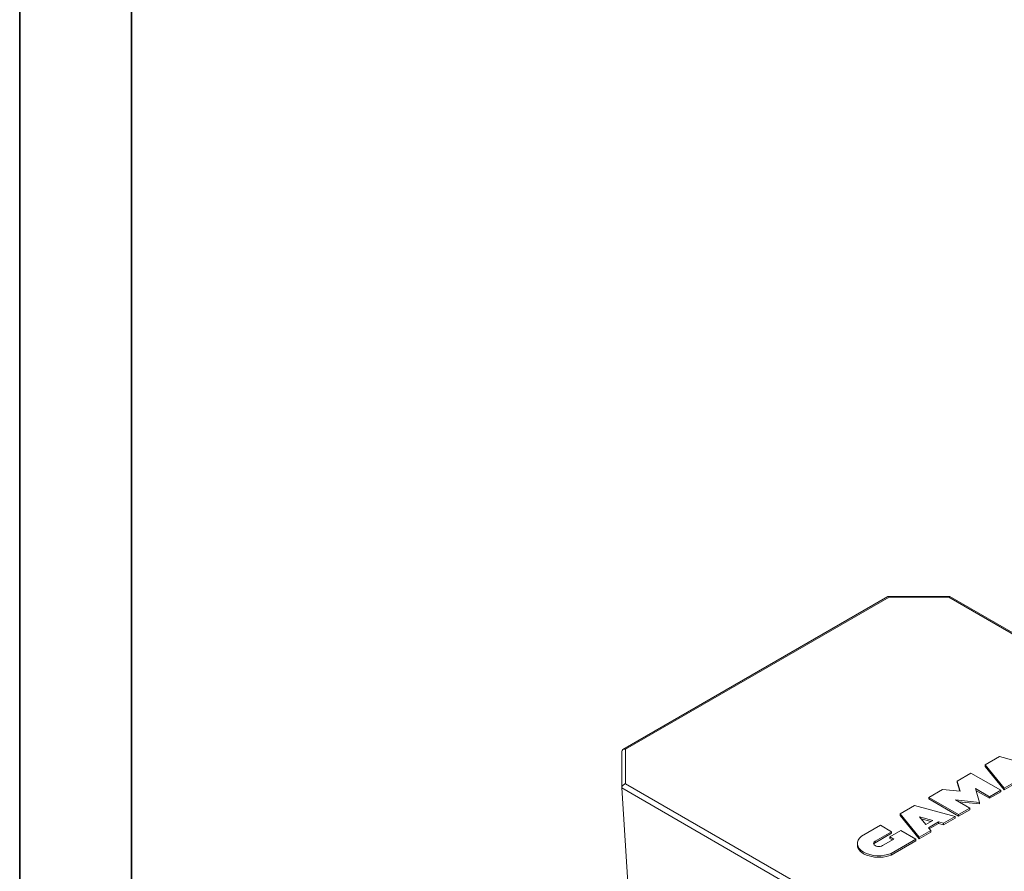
# Model space of a CAD drawing. Header units: millimetres. Extents: x -2784 to 2012, y -1738 to 1577.
# Tile 4 of 25: x -2784 to -2276, y -933 to -493. Entities that reach past the tile are written whole.
import ezdxf

# ---------------------------------------------------------------- set-up
doc = ezdxf.new("R2010")
doc.units = ezdxf.units.MM
doc.linetypes.add('AM_ISO02W050', pattern=[7.5, 6, -1.5])
doc.linetypes.add('AM_ISO02W050x2', pattern=[3.75, 3, -0.75])
for name, color, linetype, lineweight in [('AM_3', 6, 'AM_ISO02W050', 13), ('AM_6', 2, 'Continuous', 35), ('AM_VIS', 7, 'Continuous', 20)]:
    doc.layers.add(name, color=color, linetype=linetype, lineweight=lineweight)

# ---------------------------------------------------------------- blocks, each defined once
blk = doc.blocks.new('YENI CERCEVE A3 (ANTETSİZ)')
at = {"layer": 'AM_6'}
for p, q in [((0, 0), (0, 287)), ((5, 5), (5, 282))]:
    blk.add_line(p, q, dxfattribs=at)

msp = doc.modelspace()

# ---------------------------------------------------------------- linework, layer by layer
at = {"layer": 'AM_VIS'}
for p, q in [((-2472.64, -870.32), (-2335.68, -791.25)), ((-2471.23, -870.18), (-2335.1, -791.58)), ((-2335.57, -791.22), (-2303.83, -791.22)), ((-2335.1, -791.58), (-2304.3, -791.58)), ((-2304.3, -791.58), (-2118.67, -898.76)), ((-2303.72, -791.25), (-2117.26, -898.9)), ((-2473.23, -890.07), (-2473.23, -871.34)), ((-2471.23, -887.96), (-2471.23, -870.18)), ((-2285.49, -878.17), (-2278.12, -873.91)), ((-2278.12, -873.91), (-2257.1, -879.57)), ((-2275.69, -890.3), (-2285.49, -878.17)), ((-2285.49, -878.99), (-2285.49, -878.17)), ((-2275.69, -891.12), (-2285.49, -878.99)), ((-2300, -886.55), (-2292.85, -882.42)), ((-2292.85, -882.42), (-2277.44, -891.31)), ((-2285.6, -995.13), (-2471.23, -887.96)), ((-2298.4, -891.79), (-2300, -886.55)), ((-2300, -887.36), (-2300, -886.55)), ((-2298.65, -891.77), (-2300, -887.36)), ((-2269.71, -886.85), (-2275.69, -890.3)), ((-2269.71, -887.66), (-2275.69, -891.12)), ((-2469.2, -951.86), (-2473.23, -890.16)), ((-2473.23, -890.16), (-2286.43, -998)), ((-2314.64, -895), (-2307.49, -890.87)), ((-2299.24, -903.89), (-2314.64, -895)), ((-2314.64, -895.82), (-2314.64, -895)), ((-2307.49, -890.87), (-2298.4, -891.79)), ((-2283.21, -894.64), (-2290.53, -890.41)), ((-2290.53, -890.41), (-2288.34, -897.6)), ((-2283.21, -895.46), (-2290.23, -891.4)), ((-2277.44, -891.31), (-2283.21, -894.64)), ((-2277.44, -892.13), (-2283.21, -895.46)), ((-2283.21, -895.46), (-2283.21, -894.64)), ((-2277.44, -892.13), (-2277.44, -891.31)), ((-2275.69, -891.12), (-2275.69, -890.3)), ((-2329.37, -903.5), (-2322, -899.25)), ((-2322, -899.25), (-2300.98, -904.9)), ((-2299.24, -904.71), (-2314.64, -895.82)), ((-2288.34, -897.6), (-2300.79, -896.33)), ((-2300.79, -896.33), (-2293.47, -900.56)), ((-2288.34, -898.42), (-2299.07, -897.33)), ((-2288.34, -898.42), (-2288.34, -897.6)), ((-2319.57, -915.64), (-2329.37, -903.5)), ((-2329.37, -904.32), (-2329.37, -903.5)), ((-2319.57, -916.45), (-2329.37, -904.32)), ((-2312.5, -906.87), (-2319.38, -905.02)), ((-2319.38, -905.02), (-2316.17, -908.98)), ((-2300.98, -904.9), (-2306.96, -908.36)), ((-2300.98, -905.72), (-2300.98, -904.9)), ((-2293.47, -900.56), (-2299.24, -903.89)), ((-2293.47, -901.38), (-2299.24, -904.71)), ((-2299.24, -904.71), (-2299.24, -903.89)), ((-2293.47, -901.38), (-2293.47, -900.56)), ((-2349.42, -915.08), (-2339.61, -909.41)), ((-2339.61, -909.41), (-2333.83, -912.75)), ((-2313.47, -907.42), (-2318.53, -906.06)), ((-2316.17, -908.98), (-2312.5, -906.87)), ((-2309.59, -907.65), (-2314.81, -910.67)), ((-2309.59, -908.47), (-2314.36, -911.22)), ((-2306.96, -908.36), (-2309.59, -907.65)), ((-2309.59, -908.47), (-2309.59, -907.65)), ((-2306.96, -909.17), (-2309.59, -908.47)), ((-2300.98, -905.72), (-2306.96, -909.17)), ((-2306.96, -909.17), (-2306.96, -908.36)), ((-2333.83, -912.75), (-2342.37, -917.68)), ((-2333.83, -913.57), (-2342.37, -918.5)), ((-2334.68, -915.46), (-2329.02, -912.2)), ((-2332.75, -916.57), (-2334.68, -915.46)), ((-2334.68, -916.28), (-2334.68, -915.46)), ((-2333.83, -913.57), (-2333.83, -912.75)), ((-2329.02, -912.2), (-2321.32, -916.64)), ((-2313.59, -912.18), (-2319.57, -915.64)), ((-2313.59, -913), (-2319.57, -916.45)), ((-2314.81, -910.67), (-2313.59, -912.18)), ((-2313.59, -913), (-2313.59, -912.18)), ((-2351.49, -919.61), (-2351.49, -918.79)), ((-2342.37, -918.5), (-2342.37, -917.68)), ((-2338.52, -919.9), (-2332.75, -916.57)), ((-2333.46, -916.98), (-2334.68, -916.28)), ((-2321.32, -916.64), (-2334.01, -923.97)), ((-2321.32, -917.46), (-2334.01, -924.79)), ((-2321.32, -917.46), (-2321.32, -916.64)), ((-2319.57, -916.45), (-2319.57, -915.64)), ((-2334.01, -924.79), (-2334.01, -923.97))]:
    msp.add_line(p, q, dxfattribs=at)
for centre, major_axis, ratio, start_param, end_param in [((-2335.1, -793.22), (-0.53, 1.99), 0.317837, 5.582746, 6.368145), ((-2304.3, -793.22), (0.53, 1.99), 0.317837, 6.198226, 6.983624), ((-2471.23, -871.81), (1.85, -1.07), 0.717439, 1.963495, 3.534292), ((-2471.23, -889.59), (1.85, 1.07), 0.717439, 1.178097, 2.801253), ((-2340.45, -918.79), (11.04, 0), 0.57735, 2.518986, 5.334996), ((-2340.45, -919.61), (11.04, 0), 0.57735, 3.141593, 5.334996), ((-2340.45, -918.79), (2.72, 0), 0.57735, 2.356194, 5.497787), ((-2340.45, -919.61), (2.72, 0), 0.57735, 2.356194, 2.878587)]:
    msp.add_ellipse(centre, major_axis=major_axis, ratio=ratio, start_param=start_param, end_param=end_param, dxfattribs=at)

# ---------------------------------------------------------------- block references
at = {"layer": 'AM_3', "linetype": 'AM_ISO02W050x2', "xscale": 11.55, "yscale": 11.55, "zscale": 11.55}
msp.add_blockref('YENI CERCEVE A3 (ANTETSİZ)', (-2784.24, -1737.7), dxfattribs=at)

doc.saveas('drawing.dxf')
